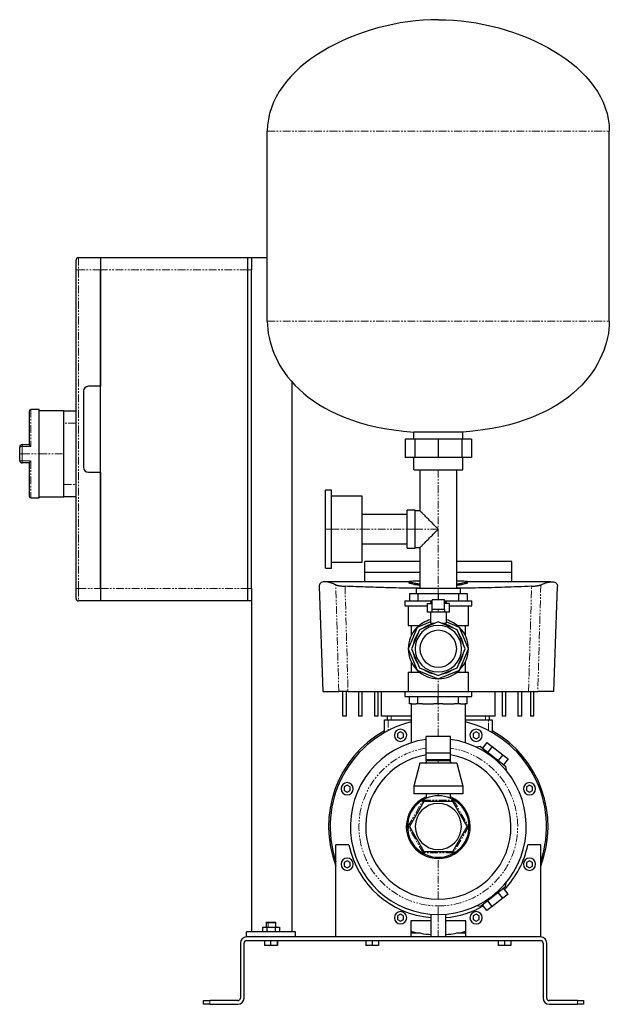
# Model space of a CAD drawing. Header units: millimetres. Extents: x -6 to 1212, y 32 to 835.
# Tile 3 of 3: x 731 to 1212, y 32 to 835. Entities that reach past the tile are written whole.
import ezdxf

# ---------------------------------------------------------------- set-up
doc = ezdxf.new("R2010")
doc.units = ezdxf.units.MM
doc.linetypes.add('PHANTOM', pattern=[12.7, 6.35, -1.27, 1.27, -1.27, 1.27, -1.27])

msp = doc.modelspace()

# ---------------------------------------------------------------- linework, layer by layer
at = {"color": 7, "linetype": 'Continuous', "lineweight": 25}
for p, q in [((933.32, 588.91), (933.32, 743.91)), ((1212.32, 588.91), (1212.32, 743.91)), ((777.32, 630.91), (777.32, 638.91)), ((779.32, 640.91), (797.32, 640.91)), ((797.32, 640.91), (797.32, 630.91)), ((797.32, 640.91), (917.32, 640.91)), ((917.32, 640.91), (920.32, 640.91)), ((917.32, 630.91), (917.32, 640.91)), ((920.32, 640.91), (920.32, 630.91)), ((920.32, 640.91), (933.32, 640.91)), ((777.32, 370.91), (777.32, 630.91)), ((797.32, 630.91), (797.32, 535.91)), ((797.32, 370.91), (797.32, 630.91)), ((917.32, 370.91), (917.32, 630.91)), ((920.32, 370.91), (920.32, 630.91)), ((953.32, 539.74), (953.32, 90.91)), ((783.32, 531.91), (783.32, 469.91)), ((797.32, 535.91), (787.32, 535.91)), ((739.32, 488.3), (739.32, 515.91)), ((747.32, 516.91), (740.32, 516.91)), ((747.32, 480.91), (747.32, 516.91)), ((767.32, 515.91), (747.32, 515.91)), ((767.32, 515.91), (777.32, 515.91)), ((767.32, 505.91), (767.32, 515.91)), ((767.32, 480.91), (767.32, 505.91)), ((1092.82, 498.61), (1052.82, 498.61)), ((1052.82, 492.91), (1052.82, 498.61)), ((1092.82, 492.91), (1092.82, 498.61)), ((1045.76, 492.91), (1045.76, 477.91)), ((1053.68, 492.91), (1045.76, 492.91)), ((1053.68, 492.91), (1053.68, 477.91)), ((1072.82, 492.91), (1053.68, 492.91)), ((1072.82, 492.91), (1072.82, 477.91)), ((1091.95, 492.91), (1072.82, 492.91)), ((1091.95, 492.91), (1091.95, 477.91)), ((1099.88, 492.91), (1091.95, 492.91)), ((1099.88, 492.91), (1099.88, 477.91)), ((731.32, 480.91), (731.32, 486.41)), ((733.32, 488.41), (739.32, 488.41)), ((731.32, 475.41), (731.32, 480.91)), ((747.32, 444.91), (747.32, 480.91)), ((767.32, 455.91), (767.32, 480.91)), ((1053.68, 477.91), (1045.76, 477.91)), ((1052.82, 467.91), (1052.82, 477.91)), ((1072.82, 477.91), (1053.68, 477.91)), ((1091.95, 477.91), (1072.82, 477.91)), ((1099.88, 477.91), (1091.95, 477.91)), ((1092.82, 467.91), (1092.82, 477.91)), ((739.32, 473.41), (733.32, 473.41)), ((739.32, 445.91), (739.32, 473.52)), ((787.32, 465.91), (797.32, 465.91)), ((797.32, 465.91), (797.32, 370.91)), ((1052.82, 467.91), (1092.82, 467.91)), ((1057.82, 467.91), (1057.82, 434.41)), ((1087.82, 370.91), (1087.82, 467.91)), ((767.32, 445.91), (767.32, 455.91)), ((985.72, 451.21), (980.72, 451.21)), ((980.72, 419.41), (980.72, 451.21)), ((985.72, 419.41), (985.72, 451.21)), ((740.32, 444.91), (747.32, 444.91)), ((747.32, 445.91), (767.32, 445.91)), ((777.32, 445.91), (767.32, 445.91)), ((1010.72, 446.21), (985.72, 446.21)), ((1010.72, 419.41), (1010.72, 446.21)), ((1053.82, 434.91), (1047.32, 434.91)), ((1047.32, 419.41), (1047.32, 434.91)), ((1053.82, 419.41), (1053.82, 434.91)), ((1057.82, 434.41), (1053.82, 434.41)), ((1047.32, 431.41), (1010.72, 431.41)), ((980.72, 387.61), (980.72, 419.41)), ((985.72, 387.61), (985.72, 419.41)), ((1010.72, 392.61), (1010.72, 419.41)), ((1047.32, 403.91), (1047.32, 419.41)), ((1053.82, 403.91), (1053.82, 419.41)), ((1010.72, 407.41), (1047.32, 407.41)), ((1047.32, 403.91), (1053.82, 403.91)), ((1053.82, 404.41), (1057.82, 404.41)), ((1057.82, 404.41), (1057.82, 370.91)), ((980.72, 387.61), (985.72, 387.61)), ((985.72, 392.61), (1010.72, 392.61)), ((1057.82, 392.91), (1012.82, 392.91)), ((1012.82, 384.35), (1012.82, 392.91)), ((1132.82, 392.91), (1087.82, 392.91)), ((1132.82, 384.35), (1132.82, 392.91)), ((1012.82, 384.35), (1057.82, 384.35)), ((1087.82, 384.35), (1132.82, 384.35)), ((777.32, 362.91), (777.32, 370.91)), ((797.32, 370.91), (797.32, 360.91)), ((917.32, 360.91), (917.32, 370.91)), ((920.32, 370.91), (920.32, 360.91)), ((975.63, 372.57), (978.62, 286.91)), ((1049.13, 376.45), (980.96, 376.45)), ((1049.13, 376.59), (1049.13, 375.59)), ((1054.82, 370.91), (1054.82, 366.91)), ((1072.82, 370.91), (1054.82, 370.91)), ((1090.82, 370.91), (1072.82, 370.91)), ((1090.82, 366.91), (1090.82, 370.91)), ((1096.5, 375.59), (1096.5, 376.59)), ((1164.67, 376.45), (1096.5, 376.45)), ((1167.02, 286.91), (1169.99, 372.57)), ((1049.37, 366.91), (1049.37, 360.91)), ((1049.37, 366.91), (1056.24, 366.91)), ((1056.24, 366.91), (1056.24, 360.91)), ((1056.24, 366.91), (1072.82, 366.91)), ((1067.82, 354), (1067.82, 361.66)), ((1077.82, 361.66), (1067.82, 361.66)), ((1072.82, 366.91), (1072.82, 361.66)), ((1072.82, 366.91), (1089.4, 366.91)), ((1077.82, 354), (1077.82, 361.66)), ((1089.4, 366.91), (1089.4, 360.91)), ((1089.4, 366.91), (1096.27, 366.91)), ((1096.27, 366.91), (1096.27, 360.91)), ((797.32, 360.91), (779.32, 360.91)), ((917.32, 360.91), (797.32, 360.91)), ((920.32, 360.91), (917.32, 360.91)), ((920.32, 360.91), (920.32, 90.91)), ((1045.39, 360.91), (1045.39, 356.91)), ((1045.39, 360.91), (1067.82, 360.91)), ((1045.39, 356.91), (1063.82, 356.91)), ((1048.31, 356.91), (1048.31, 340.91)), ((1063.82, 358.66), (1063.82, 351.66)), ((1063.82, 358.66), (1067.82, 358.66)), ((1066.32, 360.06), (1066.32, 358.66)), ((1066.32, 360.06), (1067.82, 360.06)), ((1072.82, 354), (1067.82, 354)), ((1077.82, 354), (1072.82, 354)), ((1077.82, 360.91), (1100.24, 360.91)), ((1077.82, 360.06), (1079.32, 360.06)), ((1081.82, 358.66), (1077.82, 358.66)), ((1079.32, 360.06), (1079.32, 358.66)), ((1081.82, 351.66), (1081.82, 358.66)), ((1081.82, 356.91), (1100.24, 356.91)), ((1097.32, 340.91), (1097.32, 356.91)), ((1100.24, 356.91), (1100.24, 360.91)), ((1067.82, 351.66), (1063.82, 351.66)), ((1066.32, 351.66), (1066.32, 342.64)), ((1072.82, 351.66), (1067.82, 351.66)), ((1077.82, 351.66), (1072.82, 351.66)), ((1081.82, 351.66), (1077.82, 351.66)), ((1079.32, 351.66), (1079.32, 342.64)), ((1055.45, 339.28), (1048.26, 321.91)), ((1048.31, 340.91), (1057.35, 340.91)), ((1050.71, 340.91), (1050.71, 332.48)), ((1057.36, 337.37), (1050.95, 321.91)), ((1066.32, 343.77), (1055.45, 339.28)), ((1072.82, 343.77), (1057.36, 337.37)), ((1066.32, 342.64), (1070.08, 342.64)), ((1088.28, 337.37), (1072.82, 343.77)), ((1075.55, 342.64), (1079.32, 342.64)), ((1090.18, 339.28), (1079.32, 343.77)), ((1088.28, 340.91), (1097.32, 340.91)), ((1094.68, 321.91), (1088.28, 337.37)), ((1097.37, 321.91), (1090.18, 339.28)), ((1094.92, 332.48), (1094.92, 340.91)), ((1048.26, 321.91), (1055.45, 304.55)), ((1050.95, 321.91), (1057.36, 306.45)), ((1088.28, 306.45), (1094.68, 321.91)), ((1090.18, 304.55), (1097.37, 321.91)), ((1050.71, 311.35), (1050.71, 302.91)), ((1057.36, 306.45), (1072.82, 300.05)), ((1072.82, 300.05), (1088.28, 306.45)), ((1094.92, 302.91), (1094.92, 311.35)), ((1048.31, 302.91), (1048.31, 286.91)), ((1048.31, 302.91), (1057.35, 302.91)), ((1055.45, 304.55), (1072.82, 297.36)), ((1072.82, 297.36), (1090.18, 304.55)), ((1088.28, 302.91), (1097.32, 302.91)), ((1097.32, 286.91), (1097.32, 302.91)), ((978.62, 286.91), (991.62, 286.91)), ((994.82, 266.91), (994.82, 286.91)), ((997.82, 266.91), (997.82, 286.91)), ((999.17, 286.91), (1045.39, 286.91)), ((1007.82, 286.91), (1007.82, 266.91)), ((1010.82, 266.91), (1010.82, 286.91)), ((1020.82, 286.91), (1020.82, 266.91)), ((1023.82, 266.91), (1023.82, 286.91)), ((1026.55, 266.91), (1026.55, 286.91)), ((1045.39, 286.91), (1045.39, 282.91)), ((1045.39, 286.91), (1072.82, 286.91)), ((1045.39, 282.91), (1072.82, 282.91)), ((1049.37, 276.91), (1049.37, 282.91)), ((1056.24, 276.91), (1056.24, 282.91)), ((1072.82, 286.91), (1100.24, 286.91)), ((1072.82, 282.91), (1100.24, 282.91)), ((1072.82, 276.91), (1072.82, 282.91)), ((1089.4, 276.91), (1089.4, 282.91)), ((1096.27, 276.91), (1096.27, 282.91)), ((1100.24, 282.91), (1100.24, 286.91)), ((1100.24, 286.91), (1146.46, 286.91)), ((1119.08, 266.91), (1119.08, 286.91)), ((1124.82, 286.91), (1124.82, 266.91)), ((1127.82, 266.91), (1127.82, 286.91)), ((1137.82, 286.91), (1137.82, 266.91)), ((1141.02, 266.91), (1141.02, 286.91)), ((1147.99, 286.91), (1147.99, 266.91)), ((1150.82, 266.91), (1150.82, 286.91)), ((1167.02, 286.91), (1154.01, 286.91)), ((1050.86, 276.91), (1049.37, 276.91)), ((1050.57, 276.91), (1050.57, 245.13)), ((1050.86, 276.91), (1054.74, 276.91)), ((1056.24, 276.91), (1054.74, 276.91)), ((1059.84, 276.91), (1056.24, 276.91)), ((1059.84, 276.91), (1069.21, 276.91)), ((1072.82, 276.91), (1069.21, 276.91)), ((1076.43, 276.91), (1072.82, 276.91)), ((1076.43, 276.91), (1085.79, 276.91)), ((1089.4, 276.91), (1085.79, 276.91)), ((1090.89, 276.91), (1089.4, 276.91)), ((1090.89, 276.91), (1094.77, 276.91)), ((1096.27, 276.91), (1094.77, 276.91)), ((1095.07, 245.13), (1095.07, 276.91)), ((997.82, 266.91), (994.82, 266.91)), ((1010.82, 266.91), (1007.82, 266.91)), ((1023.82, 266.91), (1020.82, 266.91)), ((1050.57, 266.91), (1026.55, 266.91)), ((1031.32, 263.91), (1031.32, 266.91)), ((1119.08, 266.91), (1095.07, 266.91)), ((1114.32, 266.91), (1114.32, 263.91)), ((1127.82, 266.91), (1124.82, 266.91)), ((1141.02, 266.91), (1137.82, 266.91)), ((1150.82, 266.91), (1147.99, 266.91)), ((1028.82, 253.41), (1028.82, 263.91)), ((1028.82, 263.91), (1031.82, 263.91)), ((1031.82, 263.91), (1050.57, 263.91)), ((1095.07, 263.91), (1113.82, 263.91)), ((1113.82, 263.91), (1116.82, 263.91)), ((1116.82, 263.91), (1116.82, 253.41)), ((1042.01, 254.17), (1039.51, 252.73)), ((1039.51, 252.73), (1039.51, 249.84)), ((1039.51, 249.84), (1042.01, 248.4)), ((1044.51, 252.73), (1042.01, 254.17)), ((1042.01, 248.4), (1044.51, 249.84)), ((1044.51, 249.84), (1044.51, 252.73)), ((1082.82, 250.43), (1062.82, 250.43)), ((1062.82, 237.1), (1062.82, 250.43)), ((1082.82, 237.1), (1082.82, 250.43)), ((1103.62, 254.17), (1101.12, 252.73)), ((1101.12, 252.73), (1101.12, 249.84)), ((1101.12, 249.84), (1103.62, 248.4)), ((1106.12, 252.73), (1103.62, 254.17)), ((1103.62, 248.4), (1106.12, 249.84)), ((1106.12, 249.84), (1106.12, 252.73)), ((1107.21, 242.05), (1103.8, 241.63)), ((1107.21, 242.05), (1127.7, 226.04)), ((1112.5, 245.52), (1108.81, 240.8)), ((1112.5, 245.52), (1116.82, 242.15)), ((1116.82, 242.15), (1113.13, 237.42)), ((1116.82, 242.15), (1125.47, 235.39)), ((1062.82, 237.1), (1082.82, 237.1)), ((1062.82, 230.51), (1062.82, 237.1)), ((1082.82, 230.51), (1082.82, 237.1)), ((1125.47, 235.39), (1121.77, 230.67)), ((1125.47, 235.39), (1129.79, 232.02)), ((1057.82, 228.51), (1052.82, 209.76)), ((1087.82, 228.51), (1057.82, 228.51)), ((1062.82, 229.68), (1061.82, 228.51)), ((1063.82, 231.51), (1062.82, 230.51)), ((1062.82, 230.51), (1062.82, 228.51)), ((1072.82, 230.51), (1062.82, 230.51)), ((1063.82, 231.51), (1072.82, 231.51)), ((1072.82, 231.51), (1081.82, 231.51)), ((1082.82, 230.51), (1072.82, 230.51)), ((1082.82, 230.51), (1081.82, 231.51)), ((1082.82, 228.51), (1082.82, 230.51)), ((1083.82, 228.51), (1082.82, 229.68)), ((1087.82, 228.51), (1092.82, 209.76)), ((1129.79, 232.02), (1126.1, 227.29)), ((1127.7, 226.04), (1128.12, 222.63)), ((998.44, 210.61), (995.94, 209.16)), ((995.94, 209.16), (995.94, 206.27)), ((1000.94, 209.16), (998.44, 210.61)), ((1000.94, 206.27), (1000.94, 209.16)), ((1092.82, 209.76), (1052.82, 209.76)), ((1052.82, 209.76), (1052.82, 203.51)), ((1092.82, 209.76), (1092.82, 203.51)), ((1147.19, 210.61), (1144.69, 209.16)), ((1144.69, 209.16), (1144.69, 206.27)), ((1149.69, 209.16), (1147.19, 210.61)), ((1149.69, 206.27), (1149.69, 209.16)), ((995.94, 206.27), (998.44, 204.83)), ((998.44, 204.83), (1000.94, 206.27)), ((1092.82, 203.51), (1052.82, 203.51)), ((1062.82, 203.51), (1062.82, 199.93)), ((1082.82, 199.93), (1082.82, 203.51)), ((1144.69, 206.27), (1147.19, 204.83)), ((1147.19, 204.83), (1149.69, 206.27)), ((1061.01, 197.36), (1049.2, 176.91)), ((1084.62, 197.36), (1061.01, 197.36)), ((1096.43, 176.91), (1084.62, 197.36)), ((1049.2, 176.91), (1061.01, 156.46)), ((1084.62, 156.46), (1096.43, 176.91)), ((989.32, 86.91), (989.32, 161.91)), ((999.84, 161.91), (989.32, 161.91)), ((1156.32, 161.91), (1145.79, 161.91)), ((1156.32, 86.91), (1156.32, 161.91)), ((1061.01, 156.46), (1084.62, 156.46)), ((998.44, 148.99), (995.94, 147.55)), ((995.94, 147.55), (995.94, 144.66)), ((995.94, 144.66), (998.44, 143.22)), ((1000.94, 147.55), (998.44, 148.99)), ((998.44, 143.22), (1000.94, 144.66)), ((1000.94, 144.66), (1000.94, 147.55)), ((1147.19, 148.99), (1144.69, 147.55)), ((1144.69, 147.55), (1144.69, 144.66)), ((1144.69, 144.66), (1147.19, 143.22)), ((1149.69, 147.55), (1147.19, 148.99)), ((1147.19, 143.22), (1149.69, 144.66)), ((1149.69, 144.66), (1149.69, 147.55)), ((1127.7, 127.79), (1128.12, 131.19)), ((1127.7, 127.79), (1107.21, 111.78)), ((1125.47, 118.43), (1121.77, 123.16)), ((1129.79, 121.81), (1125.47, 118.43)), ((1129.79, 121.81), (1126.1, 126.54)), ((1112.5, 108.3), (1108.81, 113.03)), ((1116.82, 111.68), (1113.13, 116.4)), ((1125.47, 118.43), (1116.82, 111.68)), ((1042.01, 105.43), (1039.51, 103.98)), ((1044.51, 103.98), (1042.01, 105.43)), ((1066.82, 105.41), (1066.82, 86.91)), ((1078.82, 86.91), (1078.82, 105.41)), ((1103.62, 105.43), (1101.12, 103.98)), ((1106.12, 103.98), (1103.62, 105.43)), ((1107.21, 111.78), (1103.8, 112.2)), ((1116.82, 111.68), (1112.5, 108.3)), ((932.62, 98.91), (932.32, 98.61)), ((932.32, 98.61), (932.32, 94.91)), ((932.32, 98.61), (934.13, 98.61)), ((932.62, 98.91), (934.29, 98.91)), ((934.13, 98.61), (940.32, 98.61)), ((934.29, 98.91), (940.02, 98.91)), ((940.32, 98.61), (940.02, 98.91)), ((940.32, 94.91), (940.32, 98.61)), ((1039.51, 103.98), (1039.51, 101.1)), ((1039.51, 101.1), (1042.01, 99.65)), ((1042.01, 99.65), (1044.51, 101.1)), ((1044.51, 101.1), (1044.51, 103.98)), ((1066.82, 99.91), (1050.32, 99.91)), ((1050.32, 99.91), (1050.32, 86.91)), ((1095.32, 99.91), (1078.82, 99.91)), ((1095.32, 86.91), (1095.32, 99.91)), ((1101.12, 103.98), (1101.12, 101.1)), ((1101.12, 101.1), (1103.62, 99.65)), ((1103.62, 99.65), (1106.12, 101.1)), ((1106.12, 101.1), (1106.12, 103.98)), ((916.32, 86.91), (916.32, 90.91)), ((956.32, 90.91), (916.32, 90.91)), ((929.39, 94.91), (929.39, 90.91)), ((929.39, 94.91), (932.85, 94.91)), ((932.85, 94.91), (932.85, 90.91)), ((932.85, 94.91), (939.78, 94.91)), ((939.78, 94.91), (939.78, 90.91)), ((939.78, 94.91), (943.25, 94.91)), ((943.25, 94.91), (943.25, 90.91)), ((956.32, 86.91), (956.32, 90.91)), ((1058.02, 89.91), (1050.32, 89.91)), ((1095.32, 89.91), (1087.62, 89.91)), ((911.32, 81.91), (911.32, 36.91)), ((914.32, 36.91), (914.32, 81.91)), ((1156.32, 86.91), (916.32, 86.91)), ((916.32, 83.91), (1156.32, 83.91)), ((930.96, 83.91), (930.96, 79.91)), ((935.99, 83.91), (935.99, 79.91)), ((941.34, 83.91), (941.34, 79.91)), ((941.67, 83.91), (941.67, 79.91)), ((1013.62, 83.91), (1013.62, 79.91)), ((1018.82, 83.91), (1018.82, 79.91)), ((1024.01, 83.91), (1024.01, 79.91)), ((1121.62, 83.91), (1121.62, 79.91)), ((1126.82, 83.91), (1126.82, 79.91)), ((1132.01, 83.91), (1132.01, 79.91)), ((1158.32, 81.91), (1158.32, 36.91)), ((1161.32, 36.91), (1161.32, 81.91)), ((935.99, 79.91), (930.96, 79.91)), ((941.34, 79.91), (935.99, 79.91)), ((941.67, 79.91), (941.34, 79.91)), ((1018.82, 79.91), (1013.62, 79.91)), ((1024.01, 79.91), (1018.82, 79.91)), ((1126.82, 79.91), (1121.62, 79.91)), ((1132.01, 79.91), (1126.82, 79.91)), ((881.32, 31.91), (881.32, 34.91)), ((881.32, 34.91), (886.32, 34.91)), ((909.32, 34.91), (886.32, 34.91)), ((1186.32, 34.91), (1163.32, 34.91)), ((1186.32, 34.91), (1191.32, 34.91)), ((1191.32, 34.91), (1191.32, 31.91)), ((886.32, 31.91), (881.32, 31.91)), ((886.32, 31.91), (909.32, 31.91)), ((1163.32, 31.91), (1186.32, 31.91)), ((1191.32, 31.91), (1186.32, 31.91))]:
    msp.add_line(p, q, dxfattribs=at)
at = {"color": 8, "linetype": 'PHANTOM', "lineweight": 18}
for p, q in [((933.32, 743.91), (1212.32, 743.91)), ((779.32, 640.91), (779.32, 630.91)), ((779.32, 630.91), (777.32, 630.91)), ((779.32, 630.91), (779.32, 370.91)), ((797.32, 630.91), (779.32, 630.91)), ((917.32, 630.91), (797.32, 630.91)), ((920.32, 630.91), (917.32, 630.91)), ((933.32, 588.91), (1212.32, 588.91)), ((740.32, 516.91), (740.32, 486.74)), ((777.32, 505.91), (767.32, 505.91)), ((733.32, 488.41), (733.32, 486.74)), ((740.32, 486.74), (733.32, 486.74)), ((733.32, 486.74), (733.32, 480.91)), ((733.32, 480.91), (731.32, 480.91)), ((733.32, 480.91), (733.32, 475.09)), ((733.32, 480.91), (747.32, 480.91)), ((733.32, 475.09), (740.32, 475.09)), ((733.32, 473.41), (733.32, 475.09)), ((740.32, 475.09), (740.32, 444.91)), ((747.32, 480.91), (767.32, 480.91)), ((1072.82, 467.91), (1072.82, 419.41)), ((767.32, 455.91), (777.32, 455.91)), ((980.72, 419.41), (985.72, 419.41)), ((985.72, 419.41), (1010.72, 419.41)), ((1010.72, 419.41), (1047.32, 419.41)), ((1047.32, 419.41), (1053.82, 419.41)), ((1053.82, 419.41), (1072.82, 419.41)), ((1072.82, 419.41), (1072.82, 370.91)), ((779.32, 370.91), (777.32, 370.91)), ((779.32, 370.91), (779.32, 360.91)), ((779.32, 370.91), (797.32, 370.91)), ((797.32, 370.91), (917.32, 370.91)), ((917.32, 370.91), (920.32, 370.91)), ((1072.82, 366.91), (1072.82, 370.91)), ((1072.82, 351.66), (1072.82, 354)), ((1072.82, 286.91), (1072.82, 297.36)), ((1072.82, 282.91), (1072.82, 286.91)), ((1072.82, 250.43), (1072.82, 276.91)), ((1034.32, 266.91), (1034.32, 263.91)), ((1111.32, 263.91), (1111.32, 266.91)), ((1031.82, 263.91), (1031.82, 255.06)), ((1113.82, 255.06), (1113.82, 263.91)), ((1072.82, 231.51), (1072.82, 230.51)), ((1072.82, 230.51), (1072.82, 228.51)), ((1072.82, 203.51), (1072.82, 202.01)), ((1048.05, 176.91), (1060.43, 198.36)), ((1060.43, 198.36), (1085.2, 198.36)), ((1085.2, 198.36), (1097.59, 176.91)), ((1060.43, 155.46), (1048.05, 176.91)), ((1097.59, 176.91), (1085.2, 155.46)), ((1085.2, 155.46), (1060.43, 155.46)), ((1072.82, 117.66), (1072.82, 150.81)), ((1072.82, 105.16), (1072.82, 112.16)), ((1072.82, 105.16), (1072.82, 86.91)), ((934.29, 98.91), (934.13, 98.61)), ((934.13, 94.91), (934.13, 98.61)), ((886.32, 34.91), (886.32, 31.91)), ((1186.32, 31.91), (1186.32, 34.91))]:
    msp.add_line(p, q, dxfattribs=at)
at = {"color": 8, "linetype": 'PHANTOM', "lineweight": 18, "flags": 128}
for points in [[(991.62, 286.91), (990.26, 335.68), (989.19, 374)], [(996.71, 372.85), (998.09, 324.72), (999.17, 286.91)], [(1146.46, 286.91), (1147.84, 335.03), (1148.92, 372.85)], [(1156.44, 374), (1155.08, 325.23), (1154.01, 286.91)]]:
    msp.add_lwpolyline(points, dxfattribs=at)
at = {"color": 7, "linetype": 'Continuous', "lineweight": 25, "flags": 128}
for points in [[(1051.6, 89.91), (1050.55, 90.18), (1050.32, 90.23)], [(1095.32, 90.23), (1095.09, 90.18), (1094.04, 89.91)]]:
    msp.add_lwpolyline(points, dxfattribs=at)
at = {"color": 7, "linetype": 'Continuous', "lineweight": 25}
for centre, radius, start, end in [((779.32, 638.91), 2, 90, 180), ((787.32, 531.91), 4, 90, 180), ((740.32, 515.91), 1, 90, 180), ((733.32, 486.41), 2, 90, 180), ((733.32, 475.41), 2, 180, 270), ((787.32, 469.91), 4, 180, 270), ((740.32, 445.91), 1, 180, 270), ((779.32, 362.91), 2, 180, 270), ((1072.82, 321.91), 24.5, 105.38514, 134.68742), ((1072.82, 321.91), 24.5, 45.31258, 74.61486), ((1072.82, 321.91), 24.5, 135.31258, 180), ((1072.82, 321.91), 18.97, 90, 270), ((1072.82, 321.91), 20.73, 99.50736, 125.49264), ((1072.82, 321.91), 18.97, 270, 90), ((1072.82, 321.91), 20.73, 54.50736, 80.49264), ((1072.82, 321.91), 24.5, 0, 44.68742), ((1072.82, 321.91), 20.73, 144.50736, 170.49264), ((1072.82, 321.91), 15, 90, 270), ((1072.82, 321.91), 15, 270, 90), ((1072.82, 321.91), 20.73, 9.50736, 35.49264), ((1072.82, 321.91), 24.5, 180, 224.68742), ((1072.82, 321.91), 24.5, 315.31258, 0), ((1072.82, 321.91), 20.73, 189.50736, 215.49264), ((1072.82, 321.91), 20.73, 324.50736, 350.49264), ((1072.82, 321.91), 24.5, 225.31258, 269.68742), ((1072.82, 321.91), 20.73, 234.50736, 260.49264), ((1072.82, 321.91), 24.5, 270.31258, 314.68742), ((1072.82, 321.91), 20.73, 279.50736, 305.49264), ((1072.82, 176.91), 88.25, 104.60327, 198.88402), ((1072.82, 176.91), 88.25, 341.11598, 75.39673), ((1072.82, 176.91), 89.55, 119.42906, 201.18159), ((1042.01, 251.28), 5, 90, 270), ((1042.01, 251.28), 5, 270, 90), ((1103.62, 251.28), 5, 90, 270), ((1103.62, 251.28), 5, 270, 90), ((1072.82, 176.91), 89.55, 338.81841, 60.57094), ((1072.82, 176.91), 71.75, 98.01156, 270), ((1072.82, 176.91), 71.75, 270, 81.98844), ((1072.82, 176.91), 59.25, 99.71668, 270), ((1072.82, 176.91), 59.25, 270, 80.28332), ((998.44, 207.72), 5, 90, 270), ((998.44, 207.72), 5, 270, 90), ((1147.19, 207.72), 5, 90, 270), ((1147.19, 207.72), 5, 270, 90), ((1072.82, 176.91), 26.1, 112.52843, 180), ((1072.82, 176.91), 25.1, 0, 180), ((1072.82, 176.91), 26.1, 0, 67.47157), ((1072.82, 176.91), 18.83, 0, 180), ((1072.82, 176.91), 26.1, 179.99999, 0.00001), ((1072.82, 176.91), 25.1, 180, 0), ((1072.82, 176.91), 18.83, 180, 0), ((1072.82, 176.91), 74.5, 191.61546, 265.38057), ((1072.82, 176.91), 74.5, 316.46723, 348.38454), ((998.44, 146.11), 5, 90, 270), ((998.44, 146.11), 5, 270, 90), ((1147.19, 146.11), 5, 90, 270), ((1147.19, 146.11), 5, 270, 90), ((1042.01, 102.54), 5, 90, 270), ((1042.01, 102.54), 5, 270, 90), ((1072.82, 176.91), 74.5, 274.61943, 299.53277), ((1103.62, 102.54), 5, 90, 270), ((1103.62, 102.54), 5, 270, 90), ((1072.82, 176.91), 88.25, 255.22893, 266.10153), ((1072.82, 176.91), 88.25, 273.89847, 284.77107), ((916.32, 81.91), 5, 90, 180), ((916.32, 81.91), 2, 90, 180), ((1156.32, 81.91), 5, 0, 90), ((1156.32, 81.91), 2, 0, 90), ((909.32, 36.91), 5, 270, 0), ((909.32, 36.91), 2, 270, 0), ((1163.32, 36.91), 5, 180, 270), ((1163.32, 36.91), 2, 180, 270)]:
    msp.add_arc(centre, radius, start, end, dxfattribs=at)
at = {"color": 8, "linetype": 'PHANTOM', "lineweight": 18}
for centre, radius, start, end in [((732.83, 483.4), 3.37, 81.68985, 116.68782), ((732.83, 478.42), 3.37, 243.31218, 278.31015), ((1072.82, 176.91), 64.75, 98.88433, 270), ((1072.82, 176.91), 64.75, 270, 81.11567)]:
    msp.add_arc(centre, radius, start, end, dxfattribs=at)
at = {"color": 7, "linetype": 'Continuous', "lineweight": 25}
for points in [[(1072.82, 834.91), (1007.3, 834.91), (933.32, 797.06), (933.32, 743.91)], [(1072.82, 834.91), (1138.33, 834.91), (1212.32, 797.06), (1212.32, 743.91)], [(933.32, 588.91), (933.32, 555.32), (962.51, 505.07), (1052.82, 498.61)], [(1212.32, 588.91), (1212.32, 555.32), (1183.13, 505.07), (1092.82, 498.61)], [(1012.82, 376.43), (1012.82, 379.47), (1012.82, 382.11), (1012.82, 384.35)], [(1132.82, 376.43), (1132.82, 379.47), (1132.82, 382.11), (1132.82, 384.35)]]:
    msp.add_open_spline(points, degree=3, dxfattribs=at)
for points, knots in [([(740.32, 486.74), (740.29, 486.78), (740.23, 486.86), (740.16, 486.97), (740.09, 487.06), (740.03, 487.14), (739.94, 487.27), (739.82, 487.44), (739.66, 487.66), (739.53, 487.86), (739.43, 488.02), (739.36, 488.14), (739.32, 488.23), (739.32, 488.28), (739.32, 488.3)], [0, 0, 0, 0, 0.063858, 0.120876, 0.171055, 0.214395, 0.250897, 0.383949, 0.499792, 0.631934, 0.749742, 0.83916, 0.922247, 1, 1, 1, 1]), ([(739.32, 473.52), (739.32, 473.53), (739.32, 473.56), (739.33, 473.59), (739.34, 473.64), (739.36, 473.68), (739.39, 473.74), (739.44, 473.83), (739.53, 473.97), (739.66, 474.16), (739.82, 474.38), (739.97, 474.59), (740.14, 474.83), (740.25, 474.99), (740.32, 475.09)], [0, 0, 0, 0, 0.038305, 0.077802, 0.118638, 0.160942, 0.204833, 0.250416, 0.3682, 0.500359, 0.616179, 0.749246, 0.853264, 1, 1, 1, 1]), ([(1072.82, 419.41), (1072.19, 420.04), (1071.53, 420.7), (1070.12, 422.11), (1069.39, 422.84), (1067.85, 424.38), (1067.05, 425.18), (1065.44, 426.79), (1064.62, 427.61), (1063.02, 429.21), (1062.24, 429.99), (1060.8, 431.43), (1060.14, 432.09), (1059.03, 433.2), (1058.58, 433.65), (1057.98, 434.25), (1057.82, 434.41), (1057.82, 434.41)], [0, 0, 0, 0, 0.125, 0.125, 0.25, 0.25, 0.375, 0.375, 0.5, 0.5, 0.625, 0.625, 0.75, 0.75, 0.875, 0.875, 1, 1, 1, 1]), ([(1057.82, 404.41), (1057.82, 404.41), (1057.98, 404.57), (1058.58, 405.18), (1059.03, 405.62), (1060.14, 406.73), (1060.8, 407.39), (1062.24, 408.83), (1063.02, 409.61), (1064.62, 411.21), (1065.44, 412.03), (1067.05, 413.65), (1067.85, 414.44), (1069.39, 415.98), (1070.12, 416.72), (1071.53, 418.12), (1072.19, 418.79), (1072.82, 419.41)], [0, 0, 0, 0, 0.125, 0.125, 0.25, 0.25, 0.375, 0.375, 0.5, 0.5, 0.625, 0.625, 0.75, 0.75, 0.875, 0.875, 1, 1, 1, 1]), ([(989.19, 374), (987.93, 374.56), (985.42, 375.67), (982.36, 376.36), (979.82, 376.54), (977.87, 376.2), (976.51, 375.4), (975.71, 374.22), (975.67, 373.11), (975.63, 372.57)], [0, 0, 0, 0, 0.143965, 0.287027, 0.429815, 0.57511, 0.719989, 0.864946, 1, 1, 1, 1]), ([(989.19, 374), (989.22, 373.98), (989.28, 373.96), (989.37, 373.91), (989.47, 373.87), (989.58, 373.83), (989.7, 373.79), (989.83, 373.75), (989.97, 373.71), (990.11, 373.67), (990.44, 373.58), (991.02, 373.45), (991.94, 373.29), (992.99, 373.14), (993.92, 373.04), (994.65, 372.97), (995.15, 372.93), (995.66, 372.9), (996.18, 372.87), (996.53, 372.85), (996.71, 372.85)], [0, 0, 0, 0, 0.027892, 0.055684, 0.083403, 0.111076, 0.138729, 0.16639, 0.194085, 0.22184, 0.249681, 0.37494, 0.499623, 0.625118, 0.74969, 0.80018, 0.850298, 0.900204, 0.950053, 1, 1, 1, 1]), ([(1057.82, 371.2), (1055.68, 371.21), (1046.39, 371.26), (1034.42, 371.54), (1021.81, 371.91), (1013.64, 372.19), (1005.24, 372.5), (999.65, 372.73), (996.71, 372.85)], [0, 0, 0, 0, 0.103844, 0.451617, 0.584785, 0.721987, 0.853932, 1, 1, 1, 1]), ([(1057.82, 373.52), (1057.21, 373.6), (1055.39, 373.83), (1053.02, 374.27), (1050.77, 374.76), (1049.51, 375.21), (1048.98, 375.49), (1049.13, 375.59), (1049.13, 375.59)], [0, 0, 0, 0, 0.109863, 0.332252, 0.553539, 0.776115, 0.997432, 1, 1, 1, 1]), ([(1057.82, 374.53), (1057.22, 374.6), (1055.4, 374.83), (1053.03, 375.26), (1050.8, 375.76), (1049.45, 376.21), (1048.98, 376.6), (1049.42, 376.91), (1050.76, 377.13), (1052.98, 377.28), (1055.37, 377.37), (1057.21, 377.39), (1057.82, 377.4)], [0, 0, 0, 0, 0.054306, 0.165599, 0.27681, 0.388261, 0.499297, 0.610914, 0.721884, 0.833446, 0.944687, 1, 1, 1, 1]), ([(1087.82, 377.4), (1088.42, 377.39), (1090.25, 377.37), (1092.64, 377.29), (1094.86, 377.13), (1096.21, 376.91), (1096.66, 376.6), (1096.19, 376.22), (1094.84, 375.76), (1092.61, 375.26), (1090.24, 374.83), (1088.42, 374.6), (1087.82, 374.52)], [0, 0, 0, 0, 0.054516, 0.166137, 0.277117, 0.388679, 0.499927, 0.611181, 0.722745, 0.833736, 0.94536, 1, 1, 1, 1]), ([(1096.5, 375.59), (1096.5, 375.59), (1096.65, 375.49), (1096.12, 375.21), (1094.86, 374.76), (1092.61, 374.26), (1090.24, 373.83), (1088.42, 373.6), (1087.82, 373.52)], [0, 0, 0, 0, 0.00222, 0.224201, 0.446802, 0.668259, 0.890979, 1, 1, 1, 1]), ([(1148.92, 372.85), (1145.15, 372.69), (1137.9, 372.4), (1127.06, 372.02), (1116.39, 371.68), (1105.57, 371.42), (1096.02, 371.25), (1090.1, 371.2), (1087.82, 371.18)], [0, 0, 0, 0, 0.187453, 0.360301, 0.534377, 0.711714, 0.888973, 1, 1, 1, 1]), ([(1148.92, 372.85), (1149.02, 372.85), (1149.22, 372.86), (1149.51, 372.87), (1149.8, 372.89), (1150.08, 372.91), (1150.36, 372.92), (1150.64, 372.94), (1150.92, 372.97), (1151.2, 372.99), (1151.78, 373.04), (1152.64, 373.14), (1153.68, 373.29), (1154.61, 373.45), (1155.24, 373.59), (1155.64, 373.7), (1155.88, 373.77), (1156.1, 373.85), (1156.29, 373.92), (1156.39, 373.97), (1156.44, 374)], [0, 0, 0, 0, 0.027694, 0.055338, 0.082958, 0.110581, 0.138231, 0.165937, 0.193724, 0.221621, 0.249653, 0.374136, 0.499567, 0.624291, 0.749617, 0.799806, 0.849782, 0.899702, 0.949722, 1, 1, 1, 1]), ([(1156.44, 374), (1157.7, 374.56), (1160.22, 375.67), (1163.28, 376.36), (1165.81, 376.54), (1167.76, 376.2), (1169.12, 375.4), (1169.92, 374.22), (1169.97, 373.11), (1169.99, 372.57)], [0, 0, 0, 0, 0.143966, 0.287028, 0.429817, 0.575112, 0.719991, 0.864948, 1, 1, 1, 1]), ([(1067.82, 351.66), (1067.82, 351.72), (1067.82, 351.85), (1067.82, 352.06), (1067.82, 352.29), (1067.82, 352.54), (1067.82, 352.88), (1067.82, 353.37), (1067.82, 353.78), (1067.82, 354)], [0, 0, 0, 0, 0.084017, 0.179253, 0.285709, 0.386788, 0.499991, 0.726711, 1, 1, 1, 1]), ([(1077.82, 354), (1077.82, 353.78), (1077.82, 353.37), (1077.82, 352.89), (1077.82, 352.56), (1077.82, 352.27), (1077.82, 351.97), (1077.82, 351.76), (1077.82, 351.66)], [0, 0, 0, 0, 0.273278, 0.500031, 0.605399, 0.700028, 0.863805, 1, 1, 1, 1]), ([(999.17, 286.91), (999.07, 286.91), (998.88, 286.91), (998.58, 286.91), (998.29, 286.91), (998, 286.91), (997.72, 286.91), (997.44, 286.91), (997.16, 286.91), (996.89, 286.91), (996.3, 286.91), (995.43, 286.91), (994.38, 286.91), (993.45, 286.91), (992.82, 286.91), (992.42, 286.91), (992.18, 286.91), (991.96, 286.91), (991.77, 286.91), (991.67, 286.91), (991.62, 286.91)], [0, 0, 0, 0, 0.027856, 0.0556231, 0.0833265, 0.1109921, 0.1386454, 0.1663121, 0.1940182, 0.221789, 0.2496501, 0.3745578, 0.4995084, 0.6244878, 0.7495181, 0.799755, 0.8497703, 0.8997152, 0.9497415, 1, 1, 1, 1]), ([(1146.46, 286.91), (1146.57, 286.91), (1146.78, 286.91), (1147.1, 286.91), (1147.42, 286.91), (1147.73, 286.91), (1148.04, 286.91), (1148.34, 286.91), (1148.64, 286.91), (1148.93, 286.91), (1149.21, 286.91), (1149.49, 286.91), (1149.76, 286.91), (1150.03, 286.91), (1150.29, 286.91), (1150.54, 286.91), (1150.78, 286.91), (1151.01, 286.91), (1151.3, 286.91), (1151.65, 286.91), (1152.04, 286.91), (1152.41, 286.91), (1152.76, 286.91), (1153.08, 286.91), (1153.36, 286.91), (1153.62, 286.91), (1153.84, 286.91), (1153.95, 286.91), (1154.01, 286.91)], [0, 0, 0, 0, 0.03015, 0.060299, 0.090428, 0.120517, 0.150547, 0.180497, 0.21035, 0.240085, 0.269685, 0.29913, 0.328404, 0.35749, 0.38637, 0.415028, 0.44345, 0.47162, 0.499526, 0.552557, 0.606494, 0.661235, 0.71667, 0.772684, 0.829154, 0.885951, 0.942944, 1, 1, 1, 1]), ([(1060.43, 198.36), (1060.5, 198.24), (1060.57, 198.12), (1060.72, 197.87), (1060.78, 197.75), (1060.9, 197.56), (1060.94, 197.48), (1061, 197.38), (1061.01, 197.36), (1061.01, 197.36)], [0, 0, 0, 0, 0.25, 0.25, 0.5, 0.5, 0.75, 0.75, 1, 1, 1, 1]), ([(1085.2, 198.36), (1085.13, 198.24), (1085.06, 198.12), (1084.92, 197.87), (1084.85, 197.75), (1084.74, 197.56), (1084.69, 197.48), (1084.64, 197.38), (1084.62, 197.36), (1084.62, 197.36)], [0, 0, 0, 0, 0.25, 0.25, 0.5, 0.5, 0.75, 0.75, 1, 1, 1, 1]), ([(1048.05, 176.91), (1048.18, 176.91), (1048.33, 176.91), (1048.62, 176.91), (1048.75, 176.91), (1048.98, 176.91), (1049.07, 176.91), (1049.18, 176.91), (1049.2, 176.91), (1049.2, 176.91)], [0, 0, 0, 0, 0.25, 0.25, 0.5, 0.5, 0.75, 0.75, 1, 1, 1, 1]), ([(1096.43, 176.91), (1096.43, 176.91), (1096.46, 176.91), (1096.57, 176.91), (1096.66, 176.91), (1096.88, 176.91), (1097.02, 176.91), (1097.3, 176.91), (1097.45, 176.91), (1097.59, 176.91)], [0, 0, 0, 0, 0.25, 0.25, 0.5, 0.5, 0.75, 0.75, 1, 1, 1, 1]), ([(1061.01, 156.46), (1061.01, 156.46), (1061, 156.44), (1060.94, 156.34), (1060.9, 156.27), (1060.78, 156.07), (1060.72, 155.95), (1060.57, 155.71), (1060.5, 155.58), (1060.43, 155.46)], [0, 0, 0, 0, 0.25, 0.25, 0.5, 0.5, 0.75, 0.75, 1, 1, 1, 1]), ([(1084.62, 156.46), (1084.62, 156.46), (1084.64, 156.44), (1084.69, 156.34), (1084.74, 156.27), (1084.85, 156.07), (1084.92, 155.95), (1085.06, 155.71), (1085.13, 155.58), (1085.2, 155.46)], [0, 0, 0, 0, 0.25, 0.25, 0.5, 0.5, 0.75, 0.75, 1, 1, 1, 1])]:
    msp.add_open_spline(points, degree=3, knots=knots, dxfattribs=at)

doc.saveas('drawing.dxf')
